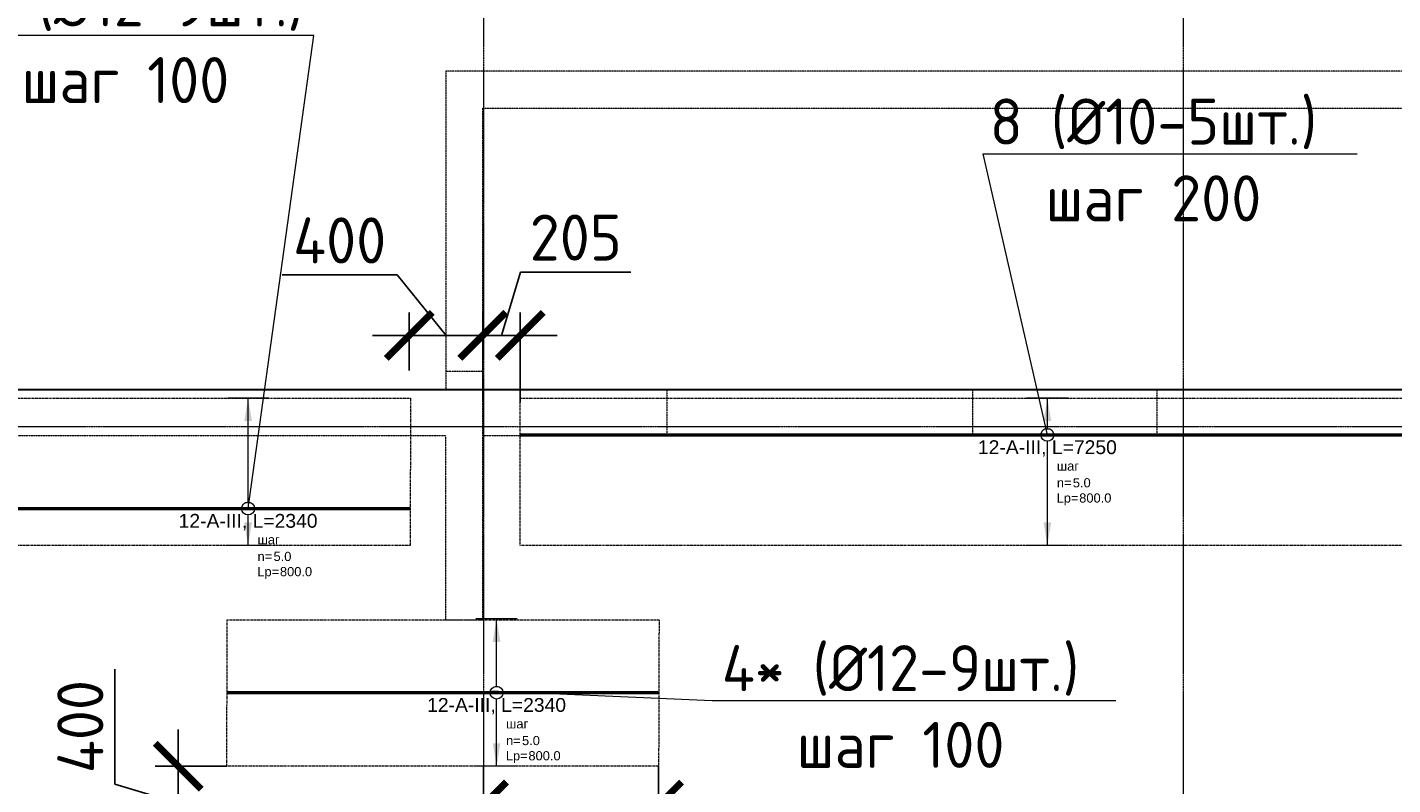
# Model space of a CAD drawing. Header units: millimetres. Extents: x -386473 to 311666, y -59273 to 291770.
# Tile 78 of 132: x 40637 to 48051, y 29451 to 33565. Entities that reach past the tile are written whole.
import ezdxf
from ezdxf import colors
from ezdxf.entities.mleader import LeaderData, LeaderLine
from ezdxf.enums import TextEntityAlignment as Align
from ezdxf.math import Vec2, Vec3

# ---------------------------------------------------------------- set-up
doc = ezdxf.new("R2010")
doc.units = ezdxf.units.MM
doc.set_wipeout_variables(frame=1)
for name, pattern in [('01 Штриховая _4 мм_', [6, 3.5, -2.5]), ('______5', [1100, 800, -100, 100, -100]), ('DASHED', [7, 5, -2, 0]), ('GOST2.303 4', [7, 5, -2, 0]), ('осевая', [50.8, 31.75, -6.35, 6.35, -6.35])]:
    doc.linetypes.add(name, pattern=pattern)
for name, color, linetype, lineweight in [('АрмСтер', 2, 'Continuous', 50), ('контур распр. стерхней', 2, 'GOST2.303 4', 20), ('Оси', 40, '______5', 18), ('Перекрытие ж_бетон', 1, 'Continuous', 30), ('подоснова', 151, 'Continuous', 5), ('РАЗМЕРЫ', 1, 'Continuous', 9)]:
    doc.layers.add(name, color=color, linetype=linetype, lineweight=lineweight)
doc.layers.add('АрмСтер_атрибуты', color=2, linetype='Continuous', lineweight=0, plot=False)
doc.layers.add('Колонна_ бетон', color=7, linetype='Continuous', lineweight=50, true_color=0xb4b496)
doc.styles.add('GOST-2.304_Type-B', font='GOST_Common.ttf')
doc.styles.get("Standard").update_dxf_attribs({"font": 'arial.ttf'})
doc.styles.add('Аннотативный', font='arial.ttf')
doc.dimstyles.new('СПДС', dxfattribs={"dimscale": 100, "dimtxt": 2.5, "dimasz": 2.5, "dimexe": 1.25, "dimexo": 0, "dimtad": 1, "dimdec": 0, "dimtxsty": 'GOST-2.304_Type-B', "dimblk": 'ARCHTICK', "dimcen": 2.5, "dimdle": 2, "dimadec": 0, "dimazin": 2, "dimtfac": 0.75, "dimtdec": 0, "dimtmove": 1, "dimatfit": 3, "dimfxl": 1, "dimtolj": 1, "dimarcsym": 1})

# ---------------------------------------------------------------- blocks, each defined once
blk = doc.blocks.new('оси2')
at = {"layer": 'Оси', "color": 16, "linetype": 'осевая', "lineweight": 0, "ltscale": 0.25, "transparency": 33554687}
for p, q in [((1020445.5, 5465.4), (1020445.5, -20739.3)), ((1024245.5, 5465.4), (1024245.5, -20739.3)), ((979200, 1707.1), (1032582.1, 1707.1))]:
    blk.add_line(p, q, dxfattribs=at)
blk = doc.blocks.new('*U157')
at = {"layer": 'РАЗМЕРЫ'}
for p, q in [((112.5, 200), (-112.5, 200)), ((112.5, -600), (-112.5, -600))]:
    blk.add_line(p, q, dxfattribs=at)
at = {"layer": 'РАЗМЕРЫ', "ltscale": 15}
blk.add_line((0, -600), (0, 200), dxfattribs=at)
at = {"layer": 'РАЗМЕРЫ'}
for points in [[(0, 200), (20.9, 74.8), (-20.9, 74.8)], [(0, -600), (20.9, -474.8), (-20.9, -474.8)]]:
    blk.add_solid(points, dxfattribs=at)
at = {"layer": 'АрмСтер_атрибуты', "color": 215, "ltscale": 15, "style": 'Аннотативный'}
for s, p in [('шаг', (51.4, -194.2)), ('n=', (51.4, -285.1)), ('Lр=', (50.2, -367.8))]:
    blk.add_text(s, height=50, dxfattribs=at).set_placement(p)
at = {"layer": 'АрмСтер_атрибуты', "style": 'Аннотативный', "flags": 8}
blk.add_attdef('ПОЗ', (110, 29.6), '', height=75, dxfattribs=at)
at = {"layer": 'АрмСтер_атрибуты', "color": 215, "style": 'Аннотативный'}
for tag, p, flags in [('ШАГ', (190.9, -194.2), 10), ('КОЛ', (138, -285.1), 8), ('ШИРИНА', (172.9, -367.8), 8)]:
    blk.add_attdef(tag, p, '', height=50, dxfattribs=dict(at, flags=flags))
at = {"layer": 'АрмСтер_атрибуты', "flags": 9}
for tag, p in [('МАССА', (-1033.5, -1010.5)), ('ОБОЗНАЧЕНИЕ', (-1033.5, -1124.4))]:
    blk.add_attdef(tag, p, '', height=75, dxfattribs=at)
at = {"linetype": 'Continuous', "lineweight": 0}
blk.add_wipeout([(35, 0), (28.3, 20.6), (10.8, 33.3), (-10.8, 33.3), (-28.3, 20.6), (-35, 0), (-28.3, -20.6), (-10.8, -33.3), (10.8, -33.3), (28.3, -20.6)], dxfattribs=at)
at = {"color": 0, "linetype": 'ByBlock', "lineweight": -2, "ltscale": 100}
blk.add_line((-2862.5, 0), (4387.5, 0), dxfattribs=at)
at = {"layer": 'РАЗМЕРЫ'}
blk.add_circle((0, 0), 35, dxfattribs=at)
at = {"layer": 'АрмСтер_атрибуты', "style": 'Аннотативный', "flags": 8}
blk.add_attdef('НАИМЕНОВАНИЕ', text='', height=75, dxfattribs=at).set_placement((0, -29.3), align=Align.TOP_CENTER)
blk = doc.blocks.new('_None')
blk = doc.blocks.new('*U308')
at = {"layer": 'РАЗМЕРЫ'}
for p, q in [((112.5, 400), (-112.5, 400)), ((112.5, -400), (-112.5, -400))]:
    blk.add_line(p, q, dxfattribs=at)
at = {"layer": 'РАЗМЕРЫ', "ltscale": 15}
blk.add_line((0, -400), (0, 400), dxfattribs=at)
at = {"layer": 'РАЗМЕРЫ'}
for points in [[(0, 400), (20.9, 274.8), (-20.9, 274.8)], [(0, -400), (20.9, -274.8), (-20.9, -274.8)]]:
    blk.add_solid(points, dxfattribs=at)
at = {"layer": 'АрмСтер_атрибуты', "color": 215, "ltscale": 15, "style": 'Аннотативный'}
for s, p in [('шаг', (51.4, -194.2)), ('n=', (51.4, -285.1)), ('Lр=', (50.2, -367.8))]:
    blk.add_text(s, height=50, dxfattribs=at).set_placement(p)
at = {"layer": 'АрмСтер_атрибуты', "style": 'Аннотативный', "flags": 8}
blk.add_attdef('ПОЗ', (110, 29.6), '', height=75, dxfattribs=at)
at = {"layer": 'АрмСтер_атрибуты', "color": 215, "style": 'Аннотативный'}
for tag, p, flags in [('ШАГ', (190.9, -194.2), 10), ('КОЛ', (138, -285.1), 8), ('ШИРИНА', (172.9, -367.8), 8)]:
    blk.add_attdef(tag, p, '', height=50, dxfattribs=dict(at, flags=flags))
at = {"layer": 'АрмСтер_атрибуты', "flags": 9}
for tag, p in [('МАССА', (-1033.5, -410.5)), ('ОБОЗНАЧЕНИЕ', (-1033.5, -524.4))]:
    blk.add_attdef(tag, p, '', height=75, dxfattribs=at)
at = {"linetype": 'Continuous', "lineweight": 0}
blk.add_wipeout([(35, 0), (28.3, 20.6), (10.8, 33.3), (-10.8, 33.3), (-28.3, 20.6), (-35, 0), (-28.3, -20.6), (-10.8, -33.3), (10.8, -33.3), (28.3, -20.6)], dxfattribs=at)
at = {"color": 0, "linetype": 'ByBlock', "lineweight": -2, "ltscale": 100}
blk.add_line((-1462.5, 0), (877.5, 0), dxfattribs=at)
at = {"layer": 'РАЗМЕРЫ'}
blk.add_circle((0, 0), 35, dxfattribs=at)
at = {"layer": 'АрмСтер_атрибуты', "style": 'Аннотативный', "flags": 8}
blk.add_attdef('НАИМЕНОВАНИЕ', text='', height=75, dxfattribs=at).set_placement((0, -29.3), align=Align.TOP_CENTER)
blk = doc.blocks.new('*U186')
at = {"layer": 'РАЗМЕРЫ'}
for p, q in [((112.5, 600), (-112.5, 600)), ((112.5, -200), (-112.5, -200))]:
    blk.add_line(p, q, dxfattribs=at)
at = {"layer": 'РАЗМЕРЫ', "ltscale": 15}
blk.add_line((0, -200), (0, 600), dxfattribs=at)
at = {"layer": 'РАЗМЕРЫ'}
for points in [[(0, 600), (20.9, 474.8), (-20.9, 474.8)], [(0, -200), (20.9, -74.8), (-20.9, -74.8)]]:
    blk.add_solid(points, dxfattribs=at)
at = {"layer": 'АрмСтер_атрибуты', "color": 215, "ltscale": 15, "style": 'Аннотативный'}
for s, p in [('шаг', (51.4, -194.2)), ('n=', (51.4, -285.1)), ('Lр=', (50.2, -367.8))]:
    blk.add_text(s, height=50, dxfattribs=at).set_placement(p)
at = {"layer": 'АрмСтер_атрибуты', "style": 'Аннотативный', "flags": 8}
blk.add_attdef('ПОЗ', (110, 29.6), '', height=75, dxfattribs=at)
at = {"layer": 'АрмСтер_атрибуты', "color": 215, "style": 'Аннотативный'}
for tag, p, flags in [('ШАГ', (190.9, -194.2), 10), ('КОЛ', (138, -285.1), 8), ('ШИРИНА', (172.9, -367.8), 8)]:
    blk.add_attdef(tag, p, '', height=50, dxfattribs=dict(at, flags=flags))
at = {"layer": 'АрмСтер_атрибуты', "flags": 9}
for tag, p in [('МАССА', (-1033.5, -410.5)), ('ОБОЗНАЧЕНИЕ', (-1033.5, -524.4))]:
    blk.add_attdef(tag, p, '', height=75, dxfattribs=at)
at = {"linetype": 'Continuous', "lineweight": 0}
blk.add_wipeout([(35, 0), (28.3, 20.6), (10.8, 33.3), (-10.8, 33.3), (-28.3, 20.6), (-35, 0), (-28.3, -20.6), (-10.8, -33.3), (10.8, -33.3), (28.3, -20.6)], dxfattribs=at)
at = {"color": 0, "linetype": 'ByBlock', "lineweight": -2, "ltscale": 100}
blk.add_line((-1462.5, 0), (877.5, 0), dxfattribs=at)
at = {"layer": 'РАЗМЕРЫ'}
blk.add_circle((0, 0), 35, dxfattribs=at)
at = {"layer": 'АрмСтер_атрибуты', "style": 'Аннотативный', "flags": 8}
blk.add_attdef('НАИМЕНОВАНИЕ', text='', height=75, dxfattribs=at).set_placement((0, -29.3), align=Align.TOP_CENTER)
blk = doc.blocks.new('_ArchTick')
at = {"color": 0, "linetype": 'ByBlock', "const_width": 0.15}
blk.add_lwpolyline([(-0.5, -0.5), (0.5, 0.5)], dxfattribs=at)
blk = doc.blocks.new('*D185')
at = {"layer": 'DEFPOINTS', "color": 0, "transparency": 16777216}
for p in [(41456.2, 29551.3), (41720.4, 29551.3), (41668.2, 29151.3)]:
    blk.add_point(p, dxfattribs=at)
at = {"layer": 'РАЗМЕРЫ', "color": 0, "lineweight": -2, "transparency": 16777216}
for p, q in [((41112.4, 29454.4), (41112.4, 30079.4)), ((41456.2, 28951.3), (41456.2, 29751.3)), ((41720.4, 29551.3), (41331.2, 29551.3)), ((41456.2, 29351.3), (41112.4, 29454.4)), ((41668.2, 29151.3), (41331.2, 29151.3))]:
    blk.add_line(p, q, dxfattribs=at)
at = {"layer": 'РАЗМЕРЫ', "color": 0, "lineweight": -2, "transparency": 16777216, "xscale": 250, "yscale": 250, "zscale": 250}
for p, rotation in [((41456.2, 29551.3), 90), ((41456.2, 29151.3), 270)]:
    blk.add_blockref('_ArchTick', p, dxfattribs=dict(at, rotation=rotation))
at = {"layer": 'РАЗМЕРЫ', "color": 0, "lineweight": 0, "transparency": 16777216, "insert": (40924.9, 29766.9), "char_height": 250, "attachment_point": 5, "rotation": 90, "style": 'GOST-2.304_Type-B'}
blk.add_mtext('\\A1;400', dxfattribs=at)
blk = doc.blocks.new('стены подвала')
at = {"layer": 'Колонна_ бетон', "color": 252, "linetype": 'DASHED', "lineweight": 0, "ltscale": 0.3, "true_color": 0x939598, "transparency": 33554687}
for p, q in [((-161297.4, -8295.4, 160), (-161297.4, -8295.4, 160)), ((-161297.4, -8295.4, 160), (-161297.4, -10025.4, 160)), ((-154597.4, -8295.4, 160), (-161297.4, -8295.4, 160)), ((-161097.4, -8495.4, 160), (-161097.4, -8495.4, 160)), ((-161097.4, -8495.4, 160), (-154797.4, -8495.4, 160)), ((-161097.4, -11275.4, 160), (-161097.4, -8495.4, 160)), ((-161297.4, -9925.4, 160), (-161297.4, -9925.4, 160)), ((-161297.4, -9925.4, 160), (-161097.4, -9925.4, 160)), ((-161097.4, -9925.4, 160), (-161097.4, -9925.4, 160)), ((-150847.4, -10025.4, 160), (-198397.4, -10025.4, 160)), ((-161297.4, -10025.4, 160), (-161297.4, -10025.4, 160)), ((-161097.4, -10025.4, 160), (-161097.4, -10025.4, 160)), ((-160097.4, -10025.4, 160), (-160097.4, -10275.4, 160)), ((-160097.4, -10025.4, 160), (-160097.4, -10025.4, 160)), ((-161297.4, -10275.4, 160), (-166397.4, -10275.4, 160)), ((-161297.4, -11275.4, 160), (-161297.4, -10275.4, 160)), ((-161297.4, -10275.4, 160), (-161297.4, -10275.4, 160)), ((-151097.4, -10275.4, 160), (-161097.4, -10275.4, 160)), ((-161097.4, -10275.4, 160), (-161097.4, -10275.4, 160)), ((-160097.4, -10275.4, 160), (-160097.4, -10275.4, 160)), ((-161297.4, -11275.4, 160), (-161297.4, -11275.4, 160)), ((-161297.4, -11275.4, 160), (-161097.4, -11275.4, 160)), ((-161097.4, -11275.4, 160), (-161097.4, -11275.4, 160))]:
    blk.add_line(p, q, dxfattribs=at)
blk.add_lwpolyline([(-158437.4, -10025.4), (-157437.4, -10025.4), (-157437.4, -10275.4), (-158437.4, -10275.4)], close=True, dxfattribs=at)
blk = doc.blocks.new('*D379')
at = {"layer": 'DEFPOINTS', "color": 0, "transparency": 16777216}
for p in [(43313.3, 31891.7), (43110.2, 31529, 160), (43313.3, 31529)]:
    blk.add_point(p, dxfattribs=at)
at = {"layer": 'РАЗМЕРЫ', "color": 0, "lineweight": -2, "transparency": 16777216}
for p, q in [((43211.8, 31891.7), (43314.9, 32235.5)), ((43314.9, 32235.5), (43914.9, 32235.5)), ((43110.2, 31529), (43110.2, 32016.7)), ((43313.3, 31529), (43313.3, 32016.7)), ((42910.2, 31891.7), (43513.3, 31891.7))]:
    blk.add_line(p, q, dxfattribs=at)
at = {"layer": 'РАЗМЕРЫ', "color": 0, "lineweight": -2, "transparency": 16777216, "xscale": 250, "yscale": 250, "zscale": 250, "rotation": 180}
blk.add_blockref('_ArchTick', (43110.2, 31891.7), dxfattribs=at)
at = {"layer": 'РАЗМЕРЫ', "color": 0, "lineweight": -2, "transparency": 16777216, "xscale": 250, "yscale": 250, "zscale": 250}
blk.add_blockref('_ArchTick', (43313.3, 31891.7), dxfattribs=at)
at = {"layer": 'РАЗМЕРЫ', "color": 0, "lineweight": 0, "transparency": 16777216, "insert": (43614.9, 32423), "char_height": 250, "attachment_point": 5, "style": 'GOST-2.304_Type-B'}
blk.add_mtext('\\A1;205', dxfattribs=at)
blk = doc.blocks.new('*D380')
at = {"layer": 'DEFPOINTS', "color": 0, "transparency": 16777216}
for p in [(43113.8, 29551.3), (44064.9, 29551.3), (44064.9, 29340.9)]:
    blk.add_point(p, dxfattribs=at)
at = {"layer": 'РАЗМЕРЫ', "color": 0, "lineweight": -2, "transparency": 16777216}
for p, q in [((43113.8, 29551.3), (43113.8, 29215.9)), ((44064.9, 29551.3), (44064.9, 29215.9)), ((42913.8, 29340.9), (44264.9, 29340.9)), ((43589.4, 29340.9), (44914.2, 28974.6)), ((44914.2, 28974.6), (45514.2, 28974.6))]:
    blk.add_line(p, q, dxfattribs=at)
at = {"layer": 'РАЗМЕРЫ', "color": 0, "lineweight": -2, "transparency": 16777216, "xscale": 250, "yscale": 250, "zscale": 250, "rotation": 180}
blk.add_blockref('_ArchTick', (43113.8, 29340.9), dxfattribs=at)
at = {"layer": 'РАЗМЕРЫ', "color": 0, "lineweight": -2, "transparency": 16777216, "xscale": 250, "yscale": 250, "zscale": 250}
blk.add_blockref('_ArchTick', (44064.9, 29340.9), dxfattribs=at)
at = {"layer": 'РАЗМЕРЫ', "color": 0, "lineweight": 0, "transparency": 16777216, "insert": (45214.2, 29162.1), "char_height": 250, "attachment_point": 5, "style": 'GOST-2.304_Type-B'}
blk.add_mtext('\\A1;950', dxfattribs=at)
blk = doc.blocks.new('*D386')
at = {"layer": 'DEFPOINTS', "color": 0, "transparency": 16777216}
for p in [(42710.9, 31891.7), (42710.9, 31701.5), (43110.2, 31529, 160)]:
    blk.add_point(p, dxfattribs=at)
at = {"layer": 'РАЗМЕРЫ', "color": 0, "lineweight": -2, "transparency": 16777216}
for p, q in [((42645.6, 32219.8), (42020.6, 32219.8)), ((42910.6, 31891.7), (42645.6, 32219.8)), ((42710.9, 31701.5), (42710.9, 32016.7)), ((43110.2, 31529), (43110.2, 32016.7)), ((43310.2, 31891.7), (42510.9, 31891.7))]:
    blk.add_line(p, q, dxfattribs=at)
at = {"layer": 'РАЗМЕРЫ', "color": 0, "lineweight": -2, "transparency": 16777216, "xscale": 250, "yscale": 250, "zscale": 250, "rotation": 180}
blk.add_blockref('_ArchTick', (42710.9, 31891.7), dxfattribs=at)
at = {"layer": 'РАЗМЕРЫ', "color": 0, "lineweight": -2, "transparency": 16777216, "xscale": 250, "yscale": 250, "zscale": 250}
blk.add_blockref('_ArchTick', (43110.2, 31891.7), dxfattribs=at)
at = {"layer": 'РАЗМЕРЫ', "color": 0, "lineweight": 0, "transparency": 16777216, "insert": (42333.1, 32407.3), "char_height": 250, "attachment_point": 5, "style": 'GOST-2.304_Type-B'}
blk.add_mtext('\\A1;400', dxfattribs=at)

msp = doc.modelspace()

# ---------------------------------------------------------------- linework, layer by layer
at = {"layer": 'контур распр. стерхней', "linetype": '01 Штриховая _4 мм_'}
for points in [[(42715.6, 30751.3), (40371, 30751.3), (40373.3, 31551.3), (42717.9, 31551.3)], [(50563.3, 30751.3), (43313.3, 30751.3), (43313.3, 31551.3), (50563.3, 31551.3)], [(44064.9, 29551.3), (41720.4, 29551.3), (41722.6, 30346.4), (44067.2, 30346.4)]]:
    msp.add_lwpolyline(points, close=True, dxfattribs=at)
at = {"layer": 'Перекрытие ж_бетон'}
msp.add_lwpolyline([(6063.2, 14696.4), (10163.2, 14696.4), (10163.2, 14446.4), (46963.2, 14446.4), (46963.2, 14696.4), (53363.2, 14696.4), (53363.2, 31596.4), (5813.4, 31596.4), (5813.4, 17596.4), (6063.2, 17596.4), (6063.2, 14696.4)], dxfattribs=at)

# ---------------------------------------------------------------- block references
at = {"layer": 'РАЗМЕРЫ'}
msp.add_blockref('оси2', (-977331.7, 29689.3, 160), dxfattribs=at)

# ---------------------------------------------------------------- next in the draw order: block references
at = {"layer": 'АрмСтер', "ltscale": 15}
ref = msp.add_blockref('*U186', (41835.8, 30951.3), dxfattribs=at)
ref.add_attrib('НАИМЕНОВАНИЕ', '12-A-III, L=2340', dxfattribs={"layer": 'АрмСтер_атрибуты', "height": 75, "style": 'Аннотативный', "flags": 8}).set_placement((41835.8, 30921.9), align=Align.TOP_CENTER)
ref.add_attrib('КОЛ', '5.0', (41973.9, 30666.1), dxfattribs={"layer": 'АрмСтер_атрибуты', "color": 215, "height": 50, "style": 'Аннотативный', "flags": 8})
ref.add_attrib('ШИРИНА', '800.0', (42008.7, 30583.5), dxfattribs={"layer": 'АрмСтер_атрибуты', "color": 215, "height": 50, "style": 'Аннотативный', "flags": 8})
ref = msp.add_blockref('*U157', (46175.8, 31351.3), dxfattribs=at)
ref.add_attrib('НАИМЕНОВАНИЕ', '12-A-III, L=7250', dxfattribs={"layer": 'АрмСтер_атрибуты', "height": 75, "style": 'Аннотативный', "flags": 8}).set_placement((46175.8, 31321.9), align=Align.TOP_CENTER)
ref.add_attrib('КОЛ', '5.0', (46313.9, 31066.1), dxfattribs={"layer": 'АрмСтер_атрибуты', "color": 215, "height": 50, "style": 'Аннотативный', "flags": 8})
ref.add_attrib('ШИРИНА', '800.0', (46348.7, 30983.5), dxfattribs={"layer": 'АрмСтер_атрибуты', "color": 215, "height": 50, "style": 'Аннотативный', "flags": 8})
ref = msp.add_blockref('*U308', (43185.1, 29951.3), dxfattribs=at)
ref.add_attrib('НАИМЕНОВАНИЕ', '12-A-III, L=2340', dxfattribs={"layer": 'АрмСтер_атрибуты', "height": 75, "style": 'Аннотативный', "flags": 8}).set_placement((43185.1, 29921.9), align=Align.TOP_CENTER)
ref.add_attrib('КОЛ', '5.0', (43323.2, 29666.1), dxfattribs={"layer": 'АрмСтер_атрибуты', "color": 215, "height": 50, "style": 'Аннотативный', "flags": 8})
ref.add_attrib('ШИРИНА', '800.0', (43358, 29583.5), dxfattribs={"layer": 'АрмСтер_атрибуты', "color": 215, "height": 50, "style": 'Аннотативный', "flags": 8})

# ---------------------------------------------------------------- next in the draw order: block references
at = {"layer": 'РАЗМЕРЫ'}
msp.add_blockref('стены подвала', (204207.7, 41621.8), dxfattribs=at)

# ---------------------------------------------------------------- next in the draw order: dimensions: what is measured, and where the dimension line sits
at = {"layer": 'РАЗМЕРЫ', "color": 1, "lineweight": 0}
for base, p1, p2, picture, middle in [((42710.9, 31891.7), (43110.2, 31529, 160), (42710.9, 31701.5), '*D386', (42583.1, 32219.8)), ((44064.9, 29340.9), (43113.8, 29551.3), (44064.9, 29551.3), '*D380', (44976.7, 28974.6))]:
    dim = msp.add_linear_dim(base=base, p1=p1, p2=p2, dimstyle='СПДС', override={"dimrnd": 5}, dxfattribs=at)
    dim.commit()
    dim.dimension.update_dxf_attribs({"geometry": picture, "text_midpoint": middle, "dimtype": 160})
dim = msp.add_linear_dim(base=(43313.3, 31891.7), p1=(43110.2, 31529, 160), p2=(43313.3, 31529), dimstyle='СПДС', override={"dimrnd": 5}, dxfattribs=at)
dim.commit()
dim.dimension.update_dxf_attribs({"geometry": '*D379', "text_midpoint": (43377.4, 32423)})
dim = msp.add_linear_dim(base=(41456.2, 29551.3), p1=(41668.2, 29151.3), p2=(41720.4, 29551.3), angle=90, dimstyle='СПДС', dxfattribs=at)
dim.commit()
dim.dimension.update_dxf_attribs({"geometry": '*D185', "text_midpoint": (40924.9, 29516.9)})

# ---------------------------------------------------------------- next in the draw order: leaders
at = {"layer": 'подоснова', "color": 4, "ltscale": 0.3}
ml = msp.add_multileader_mtext('Standard', dxfattribs=at)
ml.set_content('4* (%%C12-9шт.)\\Pшаг 100', color=4, style='GOST-2.304_Type-B')
ml.set_leader_properties(color=256, linetype='ByLayer', lineweight=15)
ml.set_arrow_properties(name='NONE')
ml.build(insert=Vec2(0, 0))
ml.multileader.update_dxf_attribs({"text_left_attachment_type": 6, "text_right_attachment_type": 6, "dogleg_length": 0.1, "arrow_head_size": 18})
ctx = ml.context
ctx.base_point, ctx.char_height, ctx.arrow_head_size, ctx.landing_gap_size, ctx.plane_origin = Vec3(40146.3, 33519.9, 360), 250, 18, 20, Vec3(33185.2, 33988.6, 360)
ctx.left_attachment, ctx.right_attachment, ctx.text_align_type = 6, 6, 1
notes = []
notes.append((ctx, [(1, (1, 1, 0), (42193.2, 33519.9, 360), (-1, 0), 0.1, [(0, [(41835.8, 30951.3, 360)], 0, [])])]))
ctx.mtext.insert, ctx.mtext.alignment, ctx.mtext.flow_direction = Vec3(41169.7, 33819.9, 360), 2, 5
at = {"layer": 'подоснова', "color": 3, "ltscale": 0.3}
ml = msp.add_multileader_mtext('Standard', dxfattribs=at)
ml.set_content('8 (%%C10-5шт.)\\Pшаг 200', color=3, style='GOST-2.304_Type-B')
ml.set_leader_properties(color=256, linetype='ByLayer', lineweight=15)
ml.set_arrow_properties(name='NONE')
ml.build(insert=Vec2(0, 0))
ml.multileader.update_dxf_attribs({"text_left_attachment_type": 6, "text_right_attachment_type": 6, "dogleg_length": 0.1, "arrow_head_size": 18})
ctx = ml.context
ctx.base_point, ctx.char_height, ctx.arrow_head_size, ctx.landing_gap_size, ctx.plane_origin = Vec3(45826.4, 32877.8), 250, 18, 20, Vec3(37472.7, 34205.4)
ctx.left_attachment, ctx.right_attachment, ctx.text_align_type = 6, 6, 1
notes.append((ctx, [(0, (1, 1, 0), (45826.3, 32877.8), (1, 0), 0.1, [(0, [(46175.8, 31351.3)], 0, [])])]))
ctx.mtext.insert, ctx.mtext.alignment, ctx.mtext.flow_direction = Vec3(46751.7, 33177.8), 2, 5
at = {"layer": 'подоснова', "color": 4, "ltscale": 0.3}
ml = msp.add_multileader_mtext('Standard', dxfattribs=at)
ml.set_content('4* (%%C12-9шт.)\\Pшаг 100', color=4, style='GOST-2.304_Type-B')
ml.set_leader_properties(color=256, linetype='ByLayer', lineweight=15)
ml.set_arrow_properties(name='NONE')
ml.build(insert=Vec2(0, 0))
ml.multileader.update_dxf_attribs({"text_left_attachment_type": 6, "text_right_attachment_type": 6, "dogleg_length": 0.1, "arrow_head_size": 18})
ctx = ml.context
ctx.base_point, ctx.char_height, ctx.arrow_head_size, ctx.landing_gap_size, ctx.plane_origin = Vec3(44355.2, 29909.4, 360), 250, 18, 20, Vec3(34533.7, 32988.6, 360)
ctx.left_attachment, ctx.right_attachment, ctx.text_align_type = 6, 6, 1
notes.append((ctx, [(0, (1, 1, 0), (44355.1, 29909.4, 360), (1, 0), 0.1, [(0, [(43153.5, 29961.5, 360)], 0, [])])]))
ctx.mtext.insert, ctx.mtext.alignment, ctx.mtext.flow_direction = Vec3(45378.6, 30209.4, 360), 2, 5
for ctx, leaders in notes:
    for number, flags, end, landing, length, lines in leaders:
        leader = LeaderData()
        leader.index, (leader.has_last_leader_line, leader.has_dogleg_vector, leader.attachment_direction) = number, flags
        leader.last_leader_point, leader.dogleg_vector, leader.dogleg_length = Vec3(end), Vec3(landing), length
        for number, points, colour, breaks in lines:
            line = LeaderLine()
            line.index, line.vertices, line.color, line.breaks = number, Vec3.list(points), colors.encode_raw_color(colour), breaks
            leader.lines.append(line)
        ctx.leaders.append(leader)

doc.saveas('drawing.dxf')
